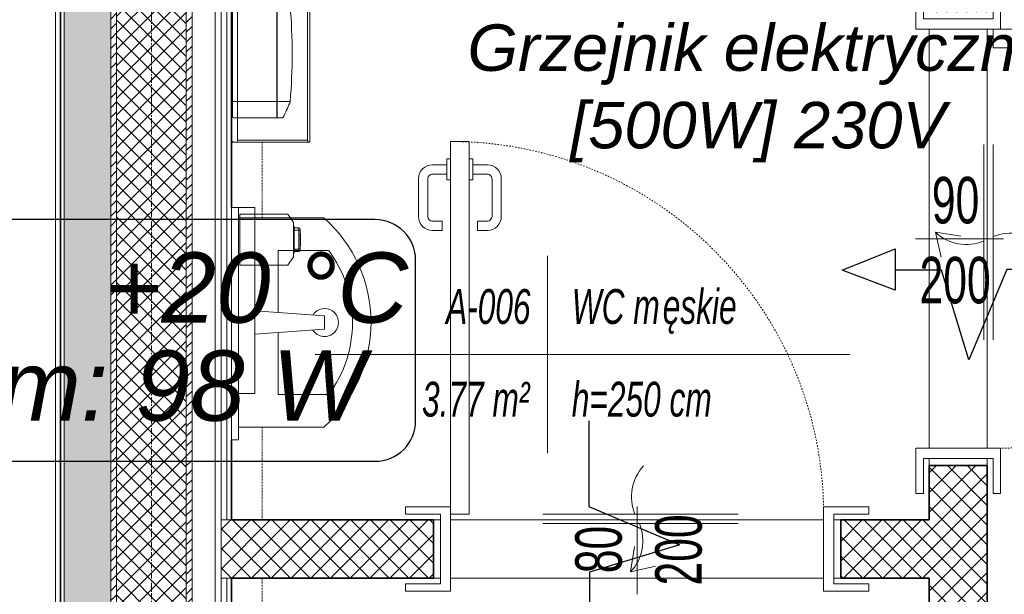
# Model space of a CAD drawing. Header units: millimetres. Extents: x -37728 to 44100, y 631619 to 691915.
# Tile 208 of 256: x 18077 to 20195, y 656689 to 657925. Entities that reach past the tile are written whole.
import ezdxf
from ezdxf.lldxf.tags import DXFTag

# ---------------------------------------------------------------- set-up
doc = ezdxf.new("R2010")
doc.units = ezdxf.units.MM
for name, pattern in [('__FK_przerywana', [0.32004, 0.16002, -0.16002]), ('Kreska', [0.635, 0.3175, -0.3175]), ('Linia siatki', [2.2225, 1.27, -0.3175, 0.3175, -0.3175])]:
    doc.linetypes.add(name, pattern=pattern)
doc.layers.add('_XREF', color=7, linetype='Continuous')
doc.layers.add('IS_Text_Konstrukcji', color=7, linetype='Continuous')
for name, color, linetype, lineweight in [('A-AREA-IDEN', 252, 'Continuous', 5), ('A-DETL-MBND', 252, 'Continuous', 5), ('A-DOOR', 252, 'Continuous', 5), ('A-DOOR-HDLN', 252, 'Kreska', 5), ('A-DOOR-IDEN', 252, 'Continuous', 5), ('A-FLOR', 252, 'Continuous', 5), ('A-GENM', 252, 'Continuous', 5), ('A-WALL', 252, 'Continuous', 35), ('A-WALL-PATT', 252, 'Continuous', 35), ('I-FURN', 252, 'Continuous', 5), ('ins_wentylacja nawiew', 94, 'Continuous', 30), ('P-SANR-FIXT', 252, 'Continuous', 5), ('S-GRID', 252, 'Continuous', 5)]:
    doc.layers.add(name, color=color, linetype=linetype, lineweight=lineweight)
doc.styles.add('Arial Narrow_1', font='ARIALN.TTF', dxfattribs={"width": 0.8, "height": 10})
doc.styles.add('Arial_I_1', font='ariali.ttf', dxfattribs={"width": 0.65, "height": 7.5})
doc.styles.get("Standard").update_dxf_attribs({"font": 'arial.ttf'})
tags = doc.linetypes.add('SOLID', pattern=[10, 10, 0]).pattern_tags.tags
tags[6:7] = [DXFTag(74, 4), DXFTag(75, 0), DXFTag(340, '0'), DXFTag(46, 0.0), DXFTag(50, 0.0), DXFTag(44, 0.0), DXFTag(45, 0.0)]
tags[4:5] = [DXFTag(74, 4), DXFTag(75, 0), DXFTag(340, '0'), DXFTag(46, 0.0), DXFTag(50, 0.0), DXFTag(44, 0.0), DXFTag(45, 0.0)]
pattern_1 = [(45, (-64249.1606, -65444.3874), (-1.060660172, 1.060660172), [])]
pattern_2 = [(45, (-64249.1606, -65444.3874), (-2.12132034, 2.12132034), []), (135, (-64249.1606, -65444.3874), (-2.12132034, -2.12132034), [])]

# ---------------------------------------------------------------- blocks, each defined once
blk = doc.blocks.new('Drz Drzwi pełne x1 ___regulowane - Dd - W - łazienkowe - 97_6 x 203_7 _90 x 200_-9243504-__-00_00 Przyziemie PB')
at = {"layer": 'A-DOOR', "color": 252}
for p, q in [((-45.1, 97.7), (-41.1, 97.7)), ((-45.1, 97.7), (-45.1, 9.1)), ((-41.1, 97.7), (-41.1, 7.5)), ((-45.9, 93.95), (-45.1, 93.95)), ((-45.9, 89.45), (-45.9, 93.95)), ((-40.3, 93.95), (-41.1, 93.95)), ((-40.3, 89.45), (-40.3, 93.95)), ((-45.9, 92.7), (-49, 92.7)), ((-40.3, 92.7), (-37.2, 92.7)), ((-52, 81.56), (-52, 89.7)), ((-50, 81.56), (-50, 89.7)), ((-45.9, 90.7), (-49, 90.7)), ((-45.1, 89.45), (-45.9, 89.45)), ((-41.1, 89.45), (-40.3, 89.45)), ((-40.3, 90.7), (-37.2, 90.7)), ((-36.2, 81.56), (-36.2, 89.7)), ((-34.2, 81.56), (-34.2, 89.7)), ((-46.9, 80.56), (-49, 80.56)), ((-46.9, 78.56), (-46.9, 80.56)), ((-39.3, 78.56), (-39.3, 80.56)), ((-39.3, 80.56), (-37.2, 80.56)), ((-46.9, 78.56), (-49, 78.56)), ((-39.3, 78.56), (-37.2, 78.56)), ((-45.1, 9.1), (-54.8, 9.1)), ((-54.8, 9.1), (-54.8, 7.5)), ((-45.1, -9.1), (-45.1, 9.1)), ((54.8, 9.1), (45.1, 9.1)), ((45.1, 9.1), (45.1, -9.1)), ((54.8, 7.5), (54.8, 9.1)), ((-54.8, 7.5), (-47.3, 7.5)), ((-47.3, 7.5), (-47.3, -7.5)), ((-41.1, 7.5), (-45.1, 7.5)), ((-20.27, 7.5), (21.73, 7.5)), ((47.3, 7.5), (54.8, 7.5)), ((47.3, -7.5), (47.3, 7.5)), ((-20.27, 5.5), (21.73, 5.5)), ((-0.54, 0.52), (-1.4, -4.91)), ((3.96, -3.67), (-1.4, -4.91)), ((-47.3, -7.5), (-54.8, -7.5)), ((-54.8, -7.5), (-54.8, -9.1)), ((54.8, -7.5), (47.3, -7.5)), ((54.8, -9.1), (54.8, -7.5)), ((-54.8, -9.1), (-45.1, -9.1)), ((45.1, -9.1), (54.8, -9.1))]:
    blk.add_line(p, q, dxfattribs=at)
for centre, radius, start, end in [((-49, 89.7), 3, 90, 180), ((-37.2, 89.7), 3, 360, 90), ((-49, 89.7), 1, 90, 180), ((-37.2, 89.7), 1, 0, 90), ((-49, 81.56), 3, 180, 270), ((-49, 81.56), 1, 180, 270), ((-37.2, 81.56), 3, 270, 0), ((-37.2, 81.56), 1, 270, 0), ((8.57, 11.24), 9.79, 137.0478, 202.456), ((-8.57, 1.76), 9.79, 317.0478, 22.456)]:
    blk.add_arc(centre, radius, start, end, dxfattribs=at)
at = {"layer": 'A-DOOR-HDLN', "color": 252}
for start, end in [(82.5, 90), (75, 82.5), (0, 75)]:
    blk.add_arc((-45.1, 7.5), 90.2, start, end, dxfattribs=at)
blk = doc.blocks.new('Drz Drzwi pełne x1 ___regulowane - Dd - W - łazienkowe - 87_6 x 203_7 _80 x 200_-9243152-__-00_00 Przyziemie PB')
at = {"layer": 'A-DOOR', "color": 252}
for p, q in [((-40.1, 87.7), (-36.1, 87.7)), ((-40.1, 87.7), (-40.1, 9.1)), ((-36.1, 87.7), (-36.1, 7.5)), ((-40.9, 82.7), (-44, 82.7)), ((-40.9, 83.95), (-40.1, 83.95)), ((-40.9, 79.45), (-40.9, 83.95)), ((-35.3, 83.95), (-36.1, 83.95)), ((-35.3, 79.45), (-35.3, 83.95)), ((-35.3, 82.7), (-32.2, 82.7)), ((-40.9, 80.7), (-44, 80.7)), ((-35.3, 80.7), (-32.2, 80.7)), ((-47, 71.56), (-47, 79.7)), ((-45, 71.56), (-45, 79.7)), ((-40.1, 79.45), (-40.9, 79.45)), ((-36.1, 79.45), (-35.3, 79.45)), ((-31.2, 71.56), (-31.2, 79.7)), ((-29.2, 71.56), (-29.2, 79.7)), ((-41.9, 70.56), (-44, 70.56)), ((-41.9, 68.56), (-41.9, 70.56)), ((-34.3, 68.56), (-34.3, 70.56)), ((-34.3, 70.56), (-32.2, 70.56)), ((-41.9, 68.56), (-44, 68.56)), ((-34.3, 68.56), (-32.2, 68.56)), ((-40.1, 9.1), (-49.8, 9.1)), ((-49.8, 9.1), (-49.8, 7.5)), ((-40.1, -9.1), (-40.1, 9.1)), ((49.8, 9.1), (40.1, 9.1)), ((40.1, 9.1), (40.1, -9.1)), ((49.8, 7.5), (49.8, 9.1)), ((-49.8, 7.5), (-42.3, 7.5)), ((-42.3, 7.5), (-42.3, -7.5)), ((-36.1, 7.5), (-40.1, 7.5)), ((-20.27, 7.5), (21.73, 7.5)), ((42.3, 7.5), (49.8, 7.5)), ((42.3, -7.5), (42.3, 7.5)), ((-20.27, 5.5), (21.73, 5.5)), ((-0.54, 0.52), (-1.4, -4.91)), ((3.96, -3.67), (-1.4, -4.91)), ((-42.3, -7.5), (-49.8, -7.5)), ((-49.8, -7.5), (-49.8, -9.1)), ((49.8, -7.5), (42.3, -7.5)), ((49.8, -9.1), (49.8, -7.5)), ((-49.8, -9.1), (-40.1, -9.1)), ((40.1, -9.1), (49.8, -9.1))]:
    blk.add_line(p, q, dxfattribs=at)
for centre, radius, start, end in [((-44, 79.7), 3, 90, 180), ((-32.2, 79.7), 3, 0, 90), ((-44, 79.7), 1, 90, 180), ((-32.2, 79.7), 1, 0, 90), ((-44, 71.56), 3, 180, 270), ((-44, 71.56), 1, 180, 270), ((-32.2, 71.56), 3, 270, 0), ((-32.2, 71.56), 1, 270, 0), ((8.57, 11.24), 9.79, 137.0478, 202.456), ((-8.57, 1.76), 9.79, 317.0478, 22.456)]:
    blk.add_arc(centre, radius, start, end, dxfattribs=at)
at = {"layer": 'A-DOOR-HDLN', "color": 252}
blk.add_arc((-40.1, 7.5), 80.2, 360, 90, dxfattribs=at)
blk = doc.blocks.new('Mediclinics_Steel paper towel CZ folds dispenser_DT2106x - DT2106C-V11-__-00_00 Przyziemie PB')
at = {"layer": 'A-GENM', "color": 252}
for p, q in [((63417.87, 65798.23), (63417.87, 65784.68)), ((63427.37, 65798.43), (63418.07, 65798.43)), ((63427.37, 65784.68), (63427.37, 65798.43)), ((63427.47, 65798.43), (63428.59, 65798.43)), ((63427.47, 65784.68), (63427.47, 65798.43)), ((63417.87, 65795.6), (63417.65, 65795.28)), ((63417.65, 65795.28), (63417.65, 65793.63)), ((63427.37, 65794.97), (63417.87, 65794.97)), ((63430.24, 65794.97), (63427.47, 65794.97)), ((63417.65, 65791.98), (63417.65, 65793.63)), ((63417.87, 65791.66), (63417.65, 65791.98)), ((63417.65, 65785.98), (63417.87, 65786.14)), ((63417.65, 65785.98), (63417.65, 65783.38)), ((63417.87, 65785.34), (63417.65, 65785.23)), ((63417.87, 65771.13), (63417.87, 65784.68)), ((63427.37, 65784.68), (63427.37, 65770.93)), ((63427.47, 65784.68), (63427.47, 65770.93)), ((63417.87, 65784.02), (63417.65, 65784.13)), ((63417.65, 65783.38), (63417.87, 65783.22)), ((63417.87, 65777.7), (63417.65, 65777.38)), ((63417.65, 65777.38), (63417.65, 65775.73)), ((63417.65, 65774.08), (63417.65, 65775.73)), ((63417.87, 65773.76), (63417.65, 65774.08)), ((63427.37, 65774.4), (63417.87, 65774.4)), ((63430.24, 65774.4), (63427.47, 65774.4)), ((63427.37, 65770.93), (63418.07, 65770.93)), ((63427.47, 65770.93), (63428.59, 65770.93))]:
    blk.add_line(p, q, dxfattribs=at)
for centre, radius, start, end in [((63418.07, 65798.23), 0.2, 90, 180), ((63428.59, 65798.23), 0.2, 24.4138, 90), ((63377.08, 65772.96), 57.58, 22.8167, 26.1517), ((63429.3, 65794.88), 0.949, 5.4726, 25.4207), ((63312.25, 65785.12), 118.41, 359.7887, 4.7719), ((63312.25, 65784.25), 118.41, 355.2281, 0.2113), ((63377.08, 65796.41), 57.58, 333.8483, 337.1833), ((63429.3, 65774.49), 0.949, 334.5793, 354.5274), ((63418.07, 65771.13), 0.2, 180, 270), ((63428.59, 65771.13), 0.2, 270, 335.5862)]:
    blk.add_arc(centre, radius, start, end, dxfattribs=at)
blk = doc.blocks.new('PRD_AR_WstBns_RodanWasteBin_RODX605_605S_607 - RODX605-V12-__-00_00 Przyziemie PB')
at = {"layer": 'I-FURN', "color": 252}
for p, q in [((63434.23, 65801.14), (63417.65, 65801.14)), ((63418.95, 65765.86), (63418.95, 65800.91)), ((63418.95, 65800.69), (63434, 65800.69)), ((63434, 65800.91), (63434, 65765.86)), ((63434.45, 65765.86), (63434.45, 65800.91)), ((63417.65, 65765.64), (63434.23, 65765.64)), ((63434, 65766.09), (63418.95, 65766.09))]:
    blk.add_line(p, q, dxfattribs=at)
for points, knots in [([(63417.88, 65800.91), (63417.86, 65800.93), (63417.83, 65800.96), (63417.79, 65801), (63417.77, 65801.02), (63417.75, 65801.04), (63417.74, 65801.05), (63417.72, 65801.07), (63417.71, 65801.08), (63417.7, 65801.09), (63417.68, 65801.11), (63417.67, 65801.12), (63417.66, 65801.13), (63417.65, 65801.14), (63417.65, 65801.14)], [0, 0, 0, 0, 0.166667, 0.25, 0.333333, 0.375, 0.416667, 0.5, 0.541667, 0.583333, 0.666667, 0.75, 0.833333, 1, 1, 1, 1]), ([(63434.39, 65801.07), (63434.37, 65801.09), (63434.35, 65801.11), (63434.31, 65801.12), (63434.27, 65801.13), (63434.25, 65801.14), (63434.23, 65801.14)], [0, 0, 0, 0, 0.333333, 0.5, 0.666667, 1, 1, 1, 1]), ([(63434.45, 65800.91), (63434.45, 65800.93), (63434.45, 65800.96), (63434.44, 65801), (63434.42, 65801.03), (63434.4, 65801.06), (63434.39, 65801.07)], [0, 0, 0, 0, 0.333333, 0.5, 0.666667, 1, 1, 1, 1]), ([(63417.88, 65765.86), (63417.86, 65765.84), (63417.83, 65765.81), (63417.79, 65765.78), (63417.77, 65765.75), (63417.75, 65765.74), (63417.74, 65765.72), (63417.72, 65765.71), (63417.71, 65765.69), (63417.7, 65765.68), (63417.68, 65765.67), (63417.67, 65765.65), (63417.66, 65765.64), (63417.65, 65765.64), (63417.65, 65765.64)], [0, 0, 0, 0, 0.166667, 0.25, 0.333333, 0.375, 0.416667, 0.5, 0.541667, 0.583333, 0.666667, 0.75, 0.833333, 1, 1, 1, 1]), ([(63434.23, 65765.64), (63434.25, 65765.64), (63434.27, 65765.64), (63434.31, 65765.65), (63434.35, 65765.67), (63434.37, 65765.69), (63434.39, 65765.7)], [0, 0, 0, 0, 0.333333, 0.5, 0.666667, 1, 1, 1, 1]), ([(63434.39, 65765.7), (63434.4, 65765.72), (63434.42, 65765.74), (63434.44, 65765.78), (63434.45, 65765.82), (63434.45, 65765.84), (63434.45, 65765.86)], [0, 0, 0, 0, 0.333333, 0.5, 0.666667, 1, 1, 1, 1])]:
    blk.add_open_spline(points, degree=3, knots=knots, dxfattribs=at)
for points in [[(63434.39, 65801.07), (63434.37, 65801.06), (63434.34, 65801.03), (63434.29, 65800.97), (63434.25, 65800.93), (63434.23, 65800.91)], [(63434.23, 65765.86), (63434.25, 65765.84), (63434.29, 65765.8), (63434.34, 65765.75), (63434.37, 65765.72), (63434.39, 65765.7)]]:
    blk.add_open_spline(points, degree=3, dxfattribs=at)
blk = doc.blocks.new('OHy Szereg Umywalka ___FK_04_0 - _45 x 30_-9272457-__-00_00 Przyziemie PB')
at = {"layer": 'P-SANR-FIXT', "color": 252}
for p, q in [((-10, 38.24), (-10, 19.9)), ((-3, 28.4), (-3, 39.27)), ((11.05, 38.4), (10, 23.4)), ((11.05, 38.4), (13.95, 38.4)), ((15, 23.4), (13.95, 38.4)), ((28, 39.27), (28, 28.4)), ((35, 19.9), (35, 38.24)), ((10.35, 28.4), (-3, 28.4)), ((28, 28.4), (14.65, 28.4)), ((15, 23.4), (10, 23.4))]:
    blk.add_line(p, q, dxfattribs=at)
for centre, radius, start, end in [((12.5, 18.4), 30, 90, 138.5904), ((12.5, 18.4), 30, 41.4096, 90), ((12.5, 18.4), 26, 90, 126.5949), ((12.5, 18.4), 26, 53.4051, 90), ((12.5, 38.4), 3, 45, 225), ((12.5, 38.4), 3, 303.0422, 45), ((12.5, 38.4), 3, 225, 236.9578)]:
    blk.add_arc(centre, radius, start, end, dxfattribs=at)
blk = doc.blocks.new('MEBLE lustro łazienka wtopione - MEBLE lustro łazienka wtopione-V14-__-00_00 Przyziemie PB')
at = {"layer": 'I-FURN', "color": 252}
for p, q in [((20, 0), (-30, 0)), ((-30, 0), (-30, -1.5)), ((-30, -1.5), (20, -1.5)), ((-20, -5), (-20, 0)), ((-20, 0), (20, 0)), ((20, 0), (20, -5)), ((20, -1.5), (20, 0)), ((20, -1.5), (20, -5)), ((20, -5), (-20, -5)), ((20, -5), (17.75, -5))]:
    blk.add_line(p, q, dxfattribs=at)
blk = doc.blocks.new('Mediclinics_Foam soap dispenser_DJF0032x - DJ0032-V15-__-00_00 Przyziemie PB')
at = {"layer": 'A-GENM', "color": 252}
for p, q in [((63429.72, 65750.19), (63419.4, 65750.19)), ((63419.4, 65739.19), (63419.4, 65750.19)), ((63429.72, 65750.19), (63430.97, 65748.4)), ((63430.97, 65748.4), (63430.97, 65740.97)), ((63430.97, 65747.7), (63431.06, 65747.7)), ((63431.04, 65746.95), (63431.06, 65747.7)), ((63431.04, 65746.95), (63431.04, 65742.42)), ((63431.06, 65747.7), (63431.14, 65747.45)), ((63431.14, 65747.45), (63431.14, 65744.69)), ((63431.14, 65747.24), (63432.1, 65747.24)), ((63431.14, 65746.76), (63432.11, 65746.76)), ((63432.1, 65742.13), (63432.1, 65747.24)), ((63432.38, 65746.84), (63432.38, 65742.53)), ((63431.14, 65741.92), (63431.14, 65744.69)), ((63432.38, 65746.02), (63432.45, 65746.02)), ((63432.45, 65746.02), (63432.45, 65744.69)), ((63432.45, 65743.35), (63432.45, 65744.69)), ((63431.06, 65741.67), (63431.04, 65742.42)), ((63431.06, 65741.67), (63431.14, 65741.92)), ((63432.11, 65742.61), (63431.14, 65742.61)), ((63431.14, 65742.13), (63432.1, 65742.13)), ((63432.38, 65743.35), (63432.45, 65743.35)), ((63430.97, 65740.97), (63429.72, 65739.19)), ((63430.97, 65741.67), (63431.06, 65741.67)), ((63429.72, 65739.19), (63419.4, 65739.19))]:
    blk.add_line(p, q, dxfattribs=at)
for centre, start, end in [((63431.93, 65746.83), 0.2541, 67.1598), ((63431.93, 65742.54), 292.8402, 359.7459)]:
    blk.add_arc(centre, 0.443, start, end, dxfattribs=at)
for centre, major_axis, ratio, start_param, end_param in [((63429.36, 65734.4), (0, 13.36), 0.367595, 5.911327, 5.932882), ((63431.87, 65746.56), (0.505, 0.007), 0.438242, 6.262186, 7.360585), ((63429.36, 65754.97), (0, 13.36), 0.367595, 3.491852, 3.513413), ((63431.87, 65742.84), (-0.503, 0.043), 0.470954, 2.095124, 3.194033)]:
    blk.add_ellipse(centre, major_axis=major_axis, ratio=ratio, start_param=start_param, end_param=end_param, dxfattribs=at)
blk = doc.blocks.new('METKA_POMIESZCZENIA PB NL Lubin - Rozbudowana - z ramką-8603349-__-00_00 Przyziemie PB')
at = {"layer": 'A-AREA-IDEN', "color": 252}
for p, q in [((0, 0.425), (0, 0)), ((-1, 0), (1.3, 0)), ((0, 0), (0, -0.425))]:
    blk.add_line(p, q, dxfattribs=at)
blk = doc.blocks.new('ODr Oznaczenie drzwi ___FK_4_0 - pb-5810492-__-00_00 Przyziemie PB')
at = {"layer": 'A-DOOR-IDEN', "color": 252}
blk.add_line((0, -0.1939), (0, 0.1834), dxfattribs=at)
blk = doc.blocks.new('A$C4e31ac75')
at = {"layer": 'A-WALL-PATT', "lineweight": 5}
h = blk.add_hatch(dxfattribs=at)
h.set_pattern_fill('FP_7', color=256, style=0, pattern_type=2)
h.set_pattern_definition([(0, (-64249.1606, -65444.3874), (2.381, 1.375), [1.587, -3.175]), (120, (-64249.1606, -65444.3874), (-2.38128493, 1.374506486), [1.587, -3.175]), (60, (-64249.1606, -65444.3874), (-0.00028493, 2.749506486), [0, -3.175, 1.587, 0])])
h.paths.add_polyline_path([(-1102.45, -8.75), (-1093.65, -8.75), (-1093.65, 803.65), (-1103.65, 803.65), (-1103.65, -8.75)])
h = blk.add_hatch(dxfattribs=at)
h.set_pattern_fill('FP_8', color=256, style=0, pattern_type=2)
h.set_pattern_definition(pattern_1)
h.paths.add_polyline_path([(-1092.4, -7.5), (-1092.4, 793.65), (-1093.65, 793.65), (-1093.65, -7.5), (-1092.58, -7.5)])
h = blk.add_hatch(dxfattribs=at)
h.set_pattern_fill('FP_9', color=256, style=0, pattern_type=2)
h.set_pattern_definition([(45, (-64249.1606, -65444.3874), (-1.76776695, 1.76776695), []), (135, (-64249.1606, -65444.3874), (-1.76776695, -1.76776695), [])])
h.paths.add_polyline_path([(-1080.6, 7.5), (-1077.4, 7.5), (-1077.4, 792.4), (-1092.4, 792.4), (-1092.4, 7.5)])
h = blk.add_hatch(dxfattribs=at)
h.set_pattern_fill('FP_8', color=256, style=0, pattern_type=2)
h.set_pattern_definition(pattern_1)
h.paths.add_polyline_path([(-1076.62, 8.75), (-1076.15, 8.75), (-1076.15, 777.4), (-1077.4, 777.4), (-1077.4, 8.75)])
h = blk.add_hatch(dxfattribs=at)
h.set_pattern_fill('FP_11', color=256, style=0, pattern_type=2)
h.set_pattern_definition(pattern_2)
h.paths.add_polyline_path([(-914.37, 15), (-905.15, 15), (-905.15, 15.25), (-917.65, 15.25), (-917.65, 15), (-916.44, 15)])
h.paths.add_polyline_path([(-905.15, 27.75), (-905.15, 168.47), (-917.65, 168.47), (-917.65, 27.75), (-914.37, 27.75)])
h.paths.add_polyline_path([(-905.15, 266.07), (-905.15, 279.07), (-917.65, 279.07), (-917.65, 266.07), (-911.4, 266.07)])
h = blk.add_hatch(dxfattribs=at)
h.set_pattern_fill('FP_11', color=256, style=0, pattern_type=2)
h.set_pattern_definition(pattern_2)
h.paths.add_polyline_path([(-1069.9, 144.25), (-1024.25, 144.25), (-1024.25, 156.75), (-1069.9, 156.75)])
h.paths.add_polyline_path([(-936.65, 144.25), (-917.65, 144.25), (-917.65, 156.75), (-936.65, 156.75), (-936.65, 150.5)])
at = {"layer": 'A-DETL-MBND', "linetype": '__FK_przerywana'}
for p, q in [((-1061.05, 221.75), (-1061.05, 238.03)), ((-1061.05, 156.75), (-1061.05, 176.75)), ((-1061.05, 30.25), (-1061.05, 144.25))]:
    blk.add_line(p, q, dxfattribs=at)
at = {"layer": 'A-FLOR'}
blk.add_line((-1105.5, -20.1), (-1105.5, 804.45), dxfattribs=at)
at = {"layer": 'A-WALL'}
for p, q in [((-1104.45, 804.45), (-1104.45, -19.55)), ((-1067.65, 224), (-1067.65, 279.07)), ((-1067.65, 156.75), (-1067.65, 174)), ((-917.65, 168.47), (-917.65, 156.75)), ((-905.15, 168.47), (-917.65, 168.47)), ((-905.15, 94.5), (-905.15, 168.47)), ((-1024.25, 156.75), (-1067.65, 156.75)), ((-1024.25, 144.25), (-1024.25, 156.75)), ((-917.65, 156.75), (-936.65, 156.75)), ((-936.65, 156.75), (-936.65, 144.25)), ((-1067.65, 30.25), (-1067.65, 144.25)), ((-1067.65, 144.25), (-1024.25, 144.25)), ((-936.65, 144.25), (-917.65, 144.25)), ((-917.65, 144.25), (-917.65, 30.25))]:
    blk.add_line(p, q, dxfattribs=at)
at = {"layer": 'A-WALL', "lineweight": 5}
for p, q in [((-1103.65, 803.65), (-1103.65, -18.75)), ((-1093.65, -8.75), (-1093.65, 793.65)), ((-1092.4, -7.5), (-1092.4, 792.4)), ((-1077.4, 777.4), (-1077.4, 7.5)), ((-1076.15, 776.15), (-1076.15, 8.75)), ((-1071.15, 575.15), (-1071.15, 13.75)), ((-1069.9, 575.15), (-1069.9, 27.75)), ((-1068.65, 450.65), (-1068.65, 156.75)), ((-917.65, 172.17), (-917.65, 262.37)), ((-905.15, 262.37), (-905.15, 172.17)), ((-917.65, 168.47), (-917.65, 169.97)), ((-905.15, 169.97), (-905.15, 168.47)), ((-1069.9, 156.75), (-1067.65, 156.75)), ((-1024.25, 156.75), (-1022.75, 156.75)), ((-1020.55, 156.75), (-940.35, 156.75)), ((-938.12, 156.75), (-936.65, 156.75)), ((-1069.9, 144.25), (-1067.65, 144.25)), ((-1068.65, 144.25), (-1068.65, 29)), ((-1022.75, 144.25), (-1024.25, 144.25)), ((-940.35, 144.25), (-1020.55, 144.25)), ((-936.65, 144.25), (-938.12, 144.25))]:
    blk.add_line(p, q, dxfattribs=at)
at = {"layer": 'S-GRID', "linetype": 'Linia siatki'}
blk.add_line((-1084.9, 934.4), (-1084.9, -178.7), dxfattribs=at)
at = {"layer": 'A-AREA-IDEN', "xscale": 49.99999999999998, "yscale": 49.99999999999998, "zscale": 49.99999999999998}
blk.add_blockref('METKA_POMIESZCZENIA PB NL Lubin - Rozbudowana - z ramką-8603349-__-00_00 Przyziemie PB', (-999.71, 192.35), dxfattribs=at)
at = {"layer": 'A-DOOR', "rotation": 270}
blk.add_blockref('Drz Drzwi pełne x1 ___regulowane - Dd - W - łazienkowe - 97_6 x 203_7 _90 x 200_-9243504-__-00_00 Przyziemie PB', (-911.4, 217.27), dxfattribs=at)
at = {"layer": 'A-DOOR'}
blk.add_blockref('Drz Drzwi pełne x1 ___regulowane - Dd - W - łazienkowe - 87_6 x 203_7 _80 x 200_-9243152-__-00_00 Przyziemie PB', (-980.45, 150.5), dxfattribs=at)
at = {"layer": 'A-DOOR-IDEN', "xscale": 49.99999999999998, "yscale": 49.99999999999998, "zscale": 49.99999999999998, "rotation": 89.99999999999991}
blk.add_blockref('ODr Oznaczenie drzwi ___FK_4_0 - pb-5810492-__-00_00 Przyziemie PB', (-911.4, 217.27), dxfattribs=at)
at = {"layer": 'A-DOOR-IDEN', "xscale": 49.99999999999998, "yscale": 49.99999999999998, "zscale": 49.99999999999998}
blk.add_blockref('ODr Oznaczenie drzwi ___FK_4_0 - pb-5810492-__-00_00 Przyziemie PB', (-980.45, 150.5), dxfattribs=at)
at = {"layer": 'A-GENM'}
for name in ['Mediclinics_Steel paper towel CZ folds dispenser_DT2106x - DT2106C-V11-__-00_00 Przyziemie PB', 'Mediclinics_Foam soap dispenser_DJF0032x - DJ0032-V15-__-00_00 Przyziemie PB']:
    blk.add_blockref(name, (-64485.3, -65527.61), dxfattribs=at)
at = {"layer": 'I-FURN'}
blk.add_blockref('PRD_AR_WstBns_RodanWasteBin_RODX605_605S_607 - RODX605-V12-__-00_00 Przyziemie PB', (-64485.3, -65527.61), dxfattribs=at)
at = {"layer": 'I-FURN', "rotation": 90.0000000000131}
blk.add_blockref('MEBLE lustro łazienka wtopione - MEBLE lustro łazienka wtopione-V14-__-00_00 Przyziemie PB', (-1067.65, 204), dxfattribs=at)
at = {"layer": 'P-SANR-FIXT', "rotation": 270}
blk.add_blockref('OHy Szereg Umywalka ___FK_04_0 - _45 x 30_-9272457-__-00_00 Przyziemie PB', (-1086.05, 211.75), dxfattribs=at)
at = {"layer": 'A-AREA-IDEN', "char_height": 7.5, "attachment_point": 1, "style": 'Arial_I_1'}
for s, insert, width in [('ęskie', (-974.94, 206.45), 19.5411), ('A-006', (-1021.53, 206.45), 22.4072), ('WC m', (-994.5, 206.45), 23.7099), ('3.77 m²', (-1026.7, 186.49), 28.6603), ('h=250 cm', (-994.5, 186.49), 37.2584)]:
    blk.add_mtext(s, dxfattribs=dict(at, insert=insert, width=width))
at = {"layer": 'A-DOOR-IDEN', "char_height": 10, "attachment_point": 1, "style": 'Arial Narrow_1'}
for s, insert, width in [('90', (-917.07, 230.58), 12.827), ('200', (-919.72, 213.38), 19.2405)]:
    blk.add_mtext(s, dxfattribs=dict(at, insert=insert, width=width))
at = {"layer": 'A-DOOR-IDEN', "char_height": 10, "attachment_point": 1, "rotation": 90, "style": 'Arial Narrow_1'}
for s, insert, width in [('200', (-976.56, 142.66), 19.2405), ('80', (-993.76, 145.3), 12.827)]:
    blk.add_mtext(s, dxfattribs=dict(at, insert=insert, width=width))

msp = doc.modelspace()

# ---------------------------------------------------------------- block references
at = {"layer": '_XREF', "xscale": 10, "yscale": 10, "zscale": 10}
msp.add_blockref('A$C4e31ac75', (29209.5, 655281.1), dxfattribs=at)

# ---------------------------------------------------------------- next in the draw order: linework, layer by layer
at = {"layer": 'ins_wentylacja nawiew'}
for points in [[(20385.1, 657387.7), (20200.1, 657387.7), (20117.9, 657193.2), (20059.5, 657386.2), (19959.8, 657386.2), (19959.8, 657343.4), (19845.9, 657386.2), (19959.8, 657432), (19959.8, 657386.2)], [(19301.3, 657062.3), (19301.3, 656877.3), (19495.9, 656795.1), (19302.9, 656736.6), (19302.9, 656637), (19345.6, 656637), (19302.9, 656523.1), (19257, 656637), (19302.9, 656637)]]:
    msp.add_lwpolyline(points, dxfattribs=at)
at = {"layer": 'IS_Text_Konstrukcji', "linetype": 'SOLID'}
msp.add_lwpolyline([(17655.3, 656975), (18842, 656975, 0.414214), (18928.7, 657061.7), (18928.7, 657408.3, 0.414214), (18842, 657495), (17655.3, 657495, 0.414214), (17568.7, 657408.3), (17568.7, 657061.7, 0.414214), (17655.3, 656975)], format="xyb", dxfattribs=at)

# ---------------------------------------------------------------- next in the draw order: texts
at = {"layer": 'IS_Text_Konstrukcji', "linetype": 'SOLID', "insert": (19665, 657915.1), "char_height": 100, "width": 1801.465, "attachment_point": 2}
msp.add_mtext('{\\fArial|b0|i1|c238|p34;Grzejnik elektryczny \\P[500W] 230V}', dxfattribs=at)
at = {"layer": 'IS_Text_Konstrukcji', "linetype": 'SOLID', "char_height": 151.2}
for s, insert, attachment_point in [('\\fArial|b0|i1;+20 °C', (18258.7, 657271), 7), ('\\fArial|b0|i1;Φwym: 98 W', (18208.7, 657213.4), 2)]:
    msp.add_mtext(s, dxfattribs=dict(at, insert=insert, attachment_point=attachment_point))

doc.saveas('drawing.dxf')
